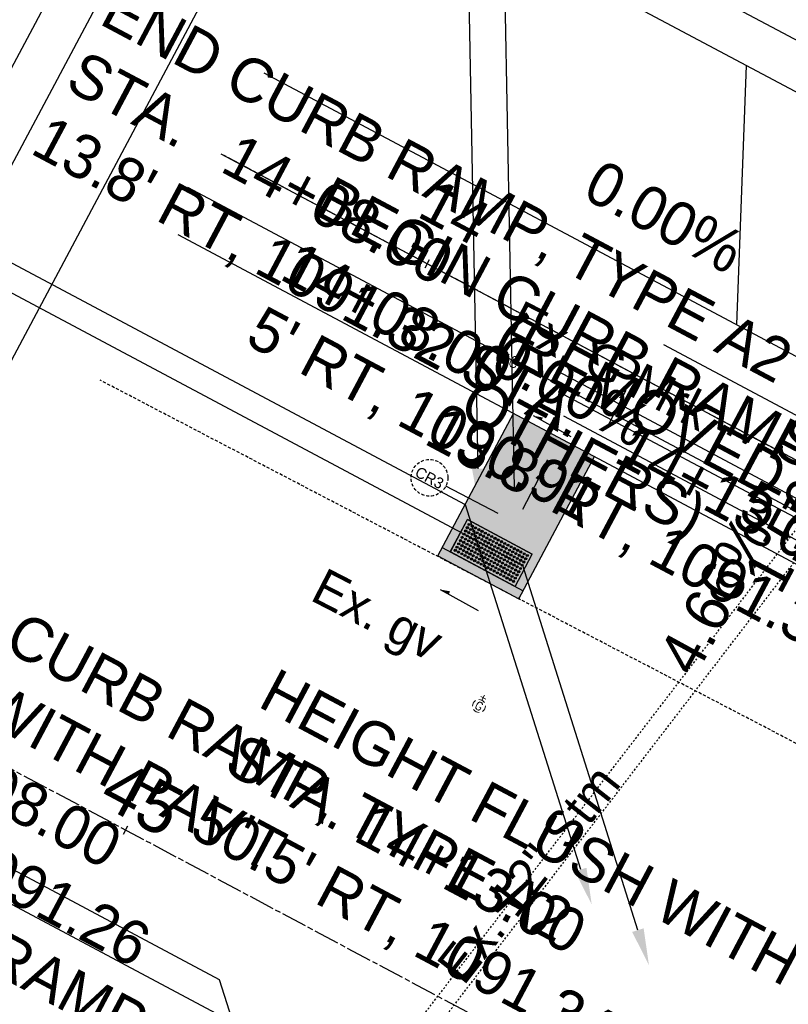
# Model space of a CAD drawing. Header units: feet. Extents: x 2250740 to 2250942, y 437386 to 437594.
# Tile 6 of 13: x 2250783 to 2250825, y 437493 to 437547. Entities that reach past the tile are written whole.
import ezdxf
from ezdxf import colors
from ezdxf.entities.mleader import LeaderData, LeaderLine
from ezdxf.math import Vec2, Vec3

# ---------------------------------------------------------------- set-up
doc = ezdxf.new("R2010")
doc.units = ezdxf.units.FT
doc.header["$MEASUREMENT"] = 0
for name, pattern in [('CL', [2, 0.3, -0.15, 1.4, -0.15]), ('OhDOT_USTN3', [0.22, 0.165, -0.055]), ('OhDOT_USTN5', [0.11, 0.055, -0.055]), ('rowex', [0])]:
    doc.linetypes.add(name, pattern=pattern)
doc.layers.add('5PPBLDG-HAT', color=253, linetype='Continuous', transparency=0.6)
doc.layers.add('PV_P_Curb-Ramp', color=231, linetype='Continuous', transparency=0.5)
for name, color, linetype in [('DR_X_Storm_Sewer', 151, 'OhDOT_USTN5'), ('DV_X_Property_Line', 7, 'Continuous'), ('GE_P_CL', 7, 'CL'), ('GE_P_CL_Text', 7, 'Continuous'), ('PV_P_Curb', 120, 'Continuous'), ('PV_P_EOP', 7, 'Continuous'), ('PV_P_Walk', 231, 'Continuous'), ('PV_X_EOP', 7, 'OhDOT_USTN3'), ('PV_X_Text', 7, 'Continuous'), ('RD_X_Cells', 7, 'Continuous'), ('RW_X_Fee_RW', 6, 'rowex'), ('SH_Border', 7, 'Continuous'), ('TX_P_20', 7, 'Continuous'), ('UT_X_Gas_Cells', 2, 'Continuous')]:
    doc.layers.add(name, color=color, linetype=linetype)
doc.styles.add('Slanted-Normal', font='font31.shx', dxfattribs={"height": 0.12})
doc.styles.get("Standard").update_dxf_attribs({"font": 'arial.ttf'})
doc.styles.add('Straight-Normal', font='font30.shx', dxfattribs={"height": 0.14})

# ---------------------------------------------------------------- blocks, each defined once
blk = doc.blocks.new('GMRK')
at = {"layer": 'UT_X_Gas_Cells', "color": 2, "linetype": 'Continuous', "lineweight": 0}
for p, q in [((0, 0), (-0.048, 0)), ((0, -0.05), (0, 0.05))]:
    blk.add_line(p, q, dxfattribs=at)
at = {"layer": 'UT_X_Gas_Cells', "color": 2, "linetype": 'Continuous', "lineweight": 0, "flags": 128}
blk.add_lwpolyline([(0.124, 0.038), (0.123, 0.043), (0.12, 0.048), (0.115, 0.053), (0.108, 0.058), (0.103, 0.06), (0.099, 0.061), (0.093, 0.062), (0.082, 0.062), (0.077, 0.061), (0.074, 0.06), (0.07, 0.058), (0.062, 0.053), (0.057, 0.046), (0.054, 0.038), (0.052, 0.027), (0.05, 0.011), (0.05, -0.009), (0.051, -0.026), (0.055, -0.039), (0.061, -0.051), (0.066, -0.055), (0.072, -0.059), (0.082, -0.063), (0.093, -0.063), (0.104, -0.061), (0.108, -0.059), (0.112, -0.057), (0.116, -0.053), (0.12, -0.047), (0.124, -0.038), (0.124, -0.013), (0.103, -0.013)], dxfattribs=at)
blk = doc.blocks.new('GV')
at = {"layer": 'UT_X_Gas_Cells', "color": 2, "linetype": 'Continuous', "lineweight": 0}
for p, q in [((0, 0.07), (0, 0.134)), ((0.032, 0.102), (-0.032, 0.102))]:
    blk.add_line(p, q, dxfattribs=at)
at = {"layer": 'UT_X_Gas_Cells', "color": 2, "linetype": 'Continuous', "lineweight": 0, "flags": 128}
blk.add_lwpolyline([(0.027, 0.027), (0.026, 0.031), (0.024, 0.034), (0.02, 0.038), (0.015, 0.042), (0.012, 0.044), (0.009, 0.044), (0.005, 0.045), (-0.004, 0.045), (-0.007, 0.044), (-0.01, 0.044), (-0.012, 0.042), (-0.018, 0.038), (-0.022, 0.033), (-0.024, 0.027), (-0.025, 0.019), (-0.027, 0.008), (-0.027, -0.007), (-0.026, -0.019), (-0.023, -0.028), (-0.019, -0.036), (-0.015, -0.039), (-0.011, -0.042), (-0.003, -0.045), (0.005, -0.045), (0.012, -0.044), (0.015, -0.042), (0.018, -0.041), (0.021, -0.038), (0.024, -0.034), (0.027, -0.027), (0.027, -0.01), (0.012, -0.01)], dxfattribs=at)
at = {"layer": 'UT_X_Gas_Cells', "color": 2, "linetype": 'Continuous', "lineweight": 0, "extrusion": (0, 0, -1)}
blk.add_arc((0, 0), 0.07, 330.0184, 29.9816, dxfattribs=at)
at = {"layer": 'UT_X_Gas_Cells', "color": 2, "linetype": 'Continuous', "lineweight": 0}
for start, end in [(60.0184, 120.0157), (330.0184, 29.9816), (239.9843, 299.9816)]:
    blk.add_arc((0, 0), 0.07, start, end, dxfattribs=at)
blk = doc.blocks.new('HANDFEELERS')
at = {"layer": 'PV_P_Curb-Ramp'}
for p, q in [((0.521, 1.869), (2.517, 2.005)), ((0.793, -2.122), (2.788, -1.986))]:
    blk.add_line(p, q, dxfattribs=at)
for points in [[(0.793, -2.122), (0.521, 1.869)], [(2.788, -1.986), (2.517, 2.005)]]:
    blk.add_lwpolyline(points, dxfattribs=at)
for centre, radius in [((0.735, 1.684), 0.0583), ((0.735, 1.684), 0.03), ((0.935, 1.697), 0.0583), ((0.935, 1.697), 0.03), ((1.134, 1.711), 0.0583), ((1.134, 1.711), 0.03), ((1.334, 1.724), 0.0583), ((1.334, 1.724), 0.03), ((1.534, 1.738), 0.0583), ((1.534, 1.738), 0.03), ((1.733, 1.751), 0.0583), ((1.733, 1.751), 0.03), ((1.933, 1.765), 0.0583), ((1.946, 1.565), 0.0583), ((1.933, 1.765), 0.03), ((2.132, 1.778), 0.0583), ((2.146, 1.579), 0.0583), ((2.132, 1.778), 0.03), ((2.332, 1.792), 0.0583), ((2.345, 1.592), 0.0583), ((2.332, 1.792), 0.03), ((2.345, 1.592), 0.03), ((0.749, 1.484), 0.0583), ((0.762, 1.284), 0.0583), ((0.776, 1.085), 0.0583), ((0.749, 1.484), 0.03), ((0.762, 1.284), 0.03), ((0.776, 1.085), 0.03), ((0.948, 1.498), 0.0583), ((0.962, 1.298), 0.0583), ((0.975, 1.098), 0.0583), ((0.948, 1.498), 0.03), ((0.962, 1.298), 0.03), ((0.975, 1.098), 0.03), ((1.148, 1.511), 0.0583), ((1.161, 1.312), 0.0583), ((1.175, 1.112), 0.0583), ((1.148, 1.511), 0.03), ((1.161, 1.312), 0.03), ((1.175, 1.112), 0.03), ((1.348, 1.525), 0.0583), ((1.361, 1.325), 0.0583), ((1.375, 1.125), 0.0583), ((1.348, 1.525), 0.03), ((1.361, 1.325), 0.03), ((1.375, 1.125), 0.03), ((1.547, 1.538), 0.0583), ((1.561, 1.339), 0.0583), ((1.574, 1.139), 0.0583), ((1.547, 1.538), 0.03), ((1.561, 1.339), 0.03), ((1.574, 1.139), 0.03), ((1.747, 1.552), 0.0583), ((1.76, 1.352), 0.0583), ((1.774, 1.153), 0.0583), ((1.747, 1.552), 0.03), ((1.76, 1.352), 0.03), ((1.774, 1.153), 0.03), ((1.96, 1.366), 0.0583), ((1.973, 1.166), 0.0583), ((1.946, 1.565), 0.03), ((1.96, 1.366), 0.03), ((1.973, 1.166), 0.03), ((2.159, 1.379), 0.0583), ((2.173, 1.18), 0.0583), ((2.146, 1.579), 0.03), ((2.159, 1.379), 0.03), ((2.173, 1.18), 0.03), ((2.359, 1.393), 0.0583), ((2.372, 1.193), 0.0583), ((2.359, 1.393), 0.03), ((2.372, 1.193), 0.03), ((0.789, 0.885), 0.0583), ((0.803, 0.686), 0.0583), ((0.816, 0.486), 0.0583), ((0.789, 0.885), 0.03), ((0.803, 0.686), 0.03), ((0.989, 0.899), 0.0583), ((1.003, 0.699), 0.0583), ((1.016, 0.5), 0.0583), ((0.989, 0.899), 0.03), ((1.003, 0.699), 0.03), ((1.189, 0.912), 0.0583), ((1.202, 0.713), 0.0583), ((1.216, 0.513), 0.0583), ((1.189, 0.912), 0.03), ((1.202, 0.713), 0.03), ((1.216, 0.513), 0.03), ((1.388, 0.926), 0.0583), ((1.402, 0.726), 0.0583), ((1.415, 0.527), 0.0583), ((1.388, 0.926), 0.03), ((1.402, 0.726), 0.03), ((1.415, 0.527), 0.03), ((1.588, 0.939), 0.0583), ((1.601, 0.74), 0.0583), ((1.615, 0.54), 0.0583), ((1.588, 0.939), 0.03), ((1.601, 0.74), 0.03), ((1.615, 0.54), 0.03), ((1.787, 0.953), 0.0583), ((1.801, 0.753), 0.0583), ((1.814, 0.554), 0.0583), ((1.787, 0.953), 0.03), ((1.801, 0.753), 0.03), ((1.814, 0.554), 0.03), ((1.987, 0.967), 0.0583), ((2, 0.767), 0.0583), ((2.014, 0.567), 0.0583), ((1.987, 0.967), 0.03), ((2, 0.767), 0.03), ((2.014, 0.567), 0.03), ((2.186, 0.98), 0.0583), ((2.2, 0.78), 0.0583), ((2.213, 0.581), 0.0583), ((2.186, 0.98), 0.03), ((2.2, 0.78), 0.03), ((2.213, 0.581), 0.03), ((2.386, 0.994), 0.0583), ((2.399, 0.794), 0.0583), ((2.413, 0.594), 0.0583), ((2.386, 0.994), 0.03), ((2.399, 0.794), 0.03), ((2.413, 0.594), 0.03), ((0.83, 0.287), 0.0583), ((0.844, 0.087), 0.0583), ((0.816, 0.486), 0.03), ((0.83, 0.287), 0.03), ((0.844, 0.087), 0.03), ((1.03, 0.3), 0.0583), ((1.043, 0.101), 0.0583), ((1.016, 0.5), 0.03), ((1.03, 0.3), 0.03), ((1.043, 0.101), 0.03), ((1.229, 0.314), 0.0583), ((1.243, 0.114), 0.0583), ((1.229, 0.314), 0.03), ((1.243, 0.114), 0.03), ((1.429, 0.327), 0.0583), ((1.442, 0.128), 0.0583), ((1.429, 0.327), 0.03), ((1.442, 0.128), 0.03), ((1.628, 0.341), 0.0583), ((1.642, 0.141), 0.0583), ((1.655, -0.058), 0.0583), ((1.628, 0.341), 0.03), ((1.642, 0.141), 0.03), ((1.828, 0.354), 0.0583), ((1.841, 0.155), 0.0583), ((1.855, -0.045), 0.0583), ((1.828, 0.354), 0.03), ((1.841, 0.155), 0.03), ((2.027, 0.368), 0.0583), ((2.041, 0.168), 0.0583), ((2.054, -0.031), 0.0583), ((2.027, 0.368), 0.03), ((2.041, 0.168), 0.03), ((2.227, 0.381), 0.0583), ((2.24, 0.182), 0.0583), ((2.254, -0.018), 0.0583), ((2.227, 0.381), 0.03), ((2.24, 0.182), 0.03), ((2.254, -0.018), 0.03), ((2.426, 0.395), 0.0583), ((2.44, 0.195), 0.0583), ((2.453, -0.004), 0.0583), ((2.426, 0.395), 0.03), ((2.44, 0.195), 0.03), ((2.453, -0.004), 0.03), ((0.857, -0.112), 0.0583), ((0.871, -0.312), 0.0583), ((0.884, -0.511), 0.0583), ((0.857, -0.112), 0.03), ((0.871, -0.312), 0.03), ((0.884, -0.511), 0.03), ((1.057, -0.099), 0.0583), ((1.07, -0.298), 0.0583), ((1.084, -0.498), 0.0583), ((1.057, -0.099), 0.03), ((1.07, -0.298), 0.03), ((1.084, -0.498), 0.03), ((1.256, -0.085), 0.0583), ((1.27, -0.285), 0.0583), ((1.283, -0.484), 0.0583), ((1.256, -0.085), 0.03), ((1.27, -0.285), 0.03), ((1.283, -0.484), 0.03), ((1.456, -0.072), 0.0583), ((1.469, -0.271), 0.0583), ((1.483, -0.471), 0.0583), ((1.456, -0.072), 0.03), ((1.469, -0.271), 0.03), ((1.483, -0.471), 0.03), ((1.669, -0.258), 0.0583), ((1.682, -0.457), 0.0583), ((1.655, -0.058), 0.03), ((1.669, -0.258), 0.03), ((1.682, -0.457), 0.03), ((1.868, -0.244), 0.0583), ((1.882, -0.444), 0.0583), ((1.855, -0.045), 0.03), ((1.868, -0.244), 0.03), ((1.882, -0.444), 0.03), ((2.068, -0.231), 0.0583), ((2.081, -0.43), 0.0583), ((2.054, -0.031), 0.03), ((2.068, -0.231), 0.03), ((2.081, -0.43), 0.03), ((2.267, -0.217), 0.0583), ((2.281, -0.417), 0.0583), ((2.267, -0.217), 0.03), ((2.281, -0.417), 0.03), ((2.467, -0.204), 0.0583), ((2.48, -0.403), 0.0583), ((2.467, -0.204), 0.03), ((2.48, -0.403), 0.03), ((0.898, -0.711), 0.0583), ((0.911, -0.911), 0.0583), ((0.925, -1.11), 0.0583), ((0.898, -0.711), 0.03), ((0.911, -0.911), 0.03), ((1.097, -0.697), 0.0583), ((1.111, -0.897), 0.0583), ((1.124, -1.097), 0.0583), ((1.097, -0.697), 0.03), ((1.111, -0.897), 0.03), ((1.124, -1.097), 0.03), ((1.297, -0.684), 0.0583), ((1.31, -0.883), 0.0583), ((1.324, -1.083), 0.0583), ((1.297, -0.684), 0.03), ((1.31, -0.883), 0.03), ((1.324, -1.083), 0.03), ((1.496, -0.67), 0.0583), ((1.51, -0.87), 0.0583), ((1.523, -1.069), 0.0583), ((1.496, -0.67), 0.03), ((1.51, -0.87), 0.03), ((1.523, -1.069), 0.03), ((1.696, -0.657), 0.0583), ((1.709, -0.856), 0.0583), ((1.723, -1.056), 0.0583), ((1.696, -0.657), 0.03), ((1.709, -0.856), 0.03), ((1.723, -1.056), 0.03), ((1.895, -0.643), 0.0583), ((1.909, -0.843), 0.0583), ((1.922, -1.042), 0.0583), ((1.895, -0.643), 0.03), ((1.909, -0.843), 0.03), ((1.922, -1.042), 0.03), ((2.095, -0.63), 0.0583), ((2.108, -0.829), 0.0583), ((2.122, -1.029), 0.0583), ((2.095, -0.63), 0.03), ((2.108, -0.829), 0.03), ((2.122, -1.029), 0.03), ((2.294, -0.616), 0.0583), ((2.308, -0.816), 0.0583), ((2.321, -1.015), 0.0583), ((2.294, -0.616), 0.03), ((2.308, -0.816), 0.03), ((2.321, -1.015), 0.03), ((2.494, -0.603), 0.0583), ((2.507, -0.802), 0.0583), ((2.521, -1.002), 0.0583), ((2.494, -0.603), 0.03), ((2.507, -0.802), 0.03), ((2.521, -1.002), 0.03), ((0.938, -1.31), 0.0583), ((0.952, -1.509), 0.0583), ((0.925, -1.11), 0.03), ((0.938, -1.31), 0.03), ((0.952, -1.509), 0.03), ((1.138, -1.296), 0.0583), ((1.151, -1.496), 0.0583), ((1.138, -1.296), 0.03), ((1.151, -1.496), 0.03), ((1.337, -1.283), 0.0583), ((1.351, -1.482), 0.0583), ((1.337, -1.283), 0.03), ((1.351, -1.482), 0.03), ((1.537, -1.269), 0.0583), ((1.55, -1.469), 0.0583), ((1.564, -1.668), 0.0583), ((1.537, -1.269), 0.03), ((1.55, -1.469), 0.03), ((1.736, -1.256), 0.0583), ((1.75, -1.455), 0.0583), ((1.763, -1.655), 0.0583), ((1.736, -1.256), 0.03), ((1.75, -1.455), 0.03), ((1.936, -1.242), 0.0583), ((1.949, -1.442), 0.0583), ((1.963, -1.641), 0.0583), ((1.936, -1.242), 0.03), ((1.949, -1.442), 0.03), ((1.963, -1.641), 0.03), ((2.135, -1.228), 0.0583), ((2.149, -1.428), 0.0583), ((2.162, -1.628), 0.0583), ((2.135, -1.228), 0.03), ((2.149, -1.428), 0.03), ((2.162, -1.628), 0.03), ((2.335, -1.215), 0.0583), ((2.349, -1.414), 0.0583), ((2.362, -1.614), 0.0583), ((2.335, -1.215), 0.03), ((2.349, -1.414), 0.03), ((2.362, -1.614), 0.03), ((2.535, -1.201), 0.0583), ((2.548, -1.401), 0.0583), ((2.562, -1.601), 0.0583), ((2.535, -1.201), 0.03), ((2.548, -1.401), 0.03), ((2.562, -1.601), 0.03), ((0.965, -1.709), 0.0583), ((0.979, -1.908), 0.0583), ((0.965, -1.709), 0.03), ((0.979, -1.908), 0.03), ((1.165, -1.695), 0.0583), ((1.178, -1.895), 0.0583), ((1.165, -1.695), 0.03), ((1.178, -1.895), 0.03), ((1.364, -1.682), 0.0583), ((1.378, -1.881), 0.0583), ((1.364, -1.682), 0.03), ((1.378, -1.881), 0.03), ((1.577, -1.868), 0.0583), ((1.564, -1.668), 0.03), ((1.577, -1.868), 0.03), ((1.777, -1.854), 0.0583), ((1.763, -1.655), 0.03), ((1.777, -1.854), 0.03), ((1.976, -1.841), 0.0583), ((1.976, -1.841), 0.03), ((2.176, -1.827), 0.0583), ((2.176, -1.827), 0.03), ((2.376, -1.814), 0.0583), ((2.376, -1.814), 0.03), ((2.575, -1.8), 0.0583), ((2.575, -1.8), 0.03)]:
    blk.add_circle(centre, radius, dxfattribs=at)

msp = doc.modelspace()

# ---------------------------------------------------------------- hatches: boundary and pattern name
at = {"layer": '5PPBLDG-HAT'}
h = msp.add_hatch(color=256, dxfattribs=at)
h.dxf.hatch_style = 1
h.paths.add_polyline_path([(2250813.943, 437523.178), (2250809.53, 437525.528), (2250805.635, 437518.214), (2250810.048, 437515.864)])
h.paths.add_polyline_path([(2250809.62, 437520.342), (2250810.973, 437522.816), (2250810.183, 437523.247), (2250808.831, 437520.774)], flags=24)
h = msp.add_hatch(color=256, dxfattribs=at)
h.dxf.hatch_style = 1
h.paths.add_polyline_path([(2250810.048, 437515.864), (2250805.635, 437518.214), (2250805.4, 437517.773), (2250809.813, 437515.423)])

# ---------------------------------------------------------------- linework, layer by layer
at = {"layer": 'DR_X_Storm_Sewer'}
for p, q in [((2250792.797, 437477.332, 1090.883), (2250829.437, 437525.057, 1090.883)), ((2250793.703, 437476.871, 1090.883), (2250830.343, 437524.595, 1090.883))]:
    msp.add_line(p, q, dxfattribs=at)
at = {"layer": 'DV_X_Property_Line'}
msp.add_line((2250822.217, 437544.509, 1083.62), (2250821.69, 437530.382, 1083.62), dxfattribs=at)
at = {"layer": 'GE_P_CL'}
msp.add_line((2250793.56, 437539.698), (2250903.119, 437481.352), dxfattribs=at)
msp.add_lwpolyline([(2250777.108, 437508.805), (2250899.571, 437443.588)], dxfattribs=at)
at = {"layer": 'GE_P_CL_Text'}
for p, q in [((2250804.701, 437533.481), (2250804.936, 437533.922)), ((2250808.68, 437520.081, -252.815), (2250805.826, 437521.56)), ((2250788.25, 437502.588, 1083.62), (2250788.485, 437503.03, 1083.62))]:
    msp.add_line(p, q, dxfattribs=at)
at = {"layer": 'GE_P_CL_Text', "linetype": 'OhDOT_USTN3'}
msp.add_circle((2250804.938, 437522.02, 78.653), 1, dxfattribs=at)
at = {"layer": 'PV_P_Curb'}
msp.add_line((2250805.635, 437518.214, 1083.62), (2250810.048, 437515.864, 1083.62), dxfattribs=at)
at = {"layer": 'PV_P_EOP'}
msp.add_line((2250805.4, 437517.773, 1083.62), (2250809.813, 437515.423, 1083.62), dxfattribs=at)
at = {"layer": 'PV_P_Walk'}
for p, q in [((2250793.56, 437539.698), (2250853.719, 437507.66)), ((2250791.209, 437535.284), (2250849.279, 437504.36)), ((2250805.4, 437517.773, 1083.62), (2250809.53, 437525.528, 1083.62)), ((2250809.813, 437515.423, 1083.62), (2250813.943, 437523.178, 1083.62)), ((2250806.076, 437517.979, 1083.62), (2250807.016, 437519.744, 1050.415)), ((2250807.016, 437519.744, 1050.415), (2250810.547, 437517.864, 1050.415)), ((2250806.076, 437517.979, 1050.415), (2250809.607, 437516.099, 1050.415)), ((2250809.607, 437516.099, 1083.62), (2250810.547, 437517.864, 1050.415))]:
    msp.add_line(p, q, dxfattribs=at)
at = {"layer": 'PV_X_EOP', "elevation": 1091.129}
msp.add_lwpolyline([(2250838.928, 437499.553), (2250824.946, 437507.532), (2250804.67, 437518.104), (2250786.98, 437527.342)], dxfattribs=at)
at = {"layer": 'RW_X_Fee_RW'}
msp.add_line((2250795.91, 437544.111, 1083.62), (2250841.314, 437519.931, 1083.62), dxfattribs=at)
at = {"layer": 'SH_Border'}
for p, q in [((2250792.211, 437563.321), (2250740.506, 437466.23)), ((2250942.26, 437483.413), (2250792.211, 437563.321)), ((2250793.242, 437559.939), (2250743.887, 437467.262)), ((2250938.878, 437482.381), (2250793.242, 437559.939)), ((2250797.655, 437557.589), (2250748.301, 437464.912))]:
    msp.add_line(p, q, dxfattribs=at)
at = {"layer": 'TX_P_20', "linetype": 'ByBlock', "lineweight": -2, "elevation": 1083.62}
for points in [[(2250815.659, 437526.785), (2250814.584, 437524.679)], [(2250810.59, 437525.413), (2250812.658, 437524.266)], [(2250805.527, 437515.932), (2250807.595, 437514.784)]]:
    msp.add_lwpolyline(points, dxfattribs=at)
at = {"layer": 'TX_P_20', "linetype": 'ByBlock', "lineweight": -2}
msp.add_lwpolyline([(2250811.113, 437522.388), (2250810.015, 437520.294)], dxfattribs=at)
at = {"layer": 'TX_P_20'}
for points in [[(2250815.276, 437526.404, 1083.62), (2250815.641, 437526.756, 1083.62), (2250815.41, 437526.305, 1083.62)], [(2250811.121, 437525.311, 1083.62), (2250810.622, 437525.4, 1083.62), (2250811.065, 437525.154, 1083.62)], [(2250810.726, 437522.011), (2250811.094, 437522.359), (2250810.858, 437521.91)], [(2250806.058, 437515.829, 1083.62), (2250805.559, 437515.918, 1083.62), (2250806.002, 437515.672, 1083.62)]]:
    msp.add_solid(points, dxfattribs=at)

# ---------------------------------------------------------------- block references
at = {"layer": '5PPBLDG-HAT', "rotation": 58.07352569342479}
msp.add_blockref('HANDFEELERS', (2250807.387, 437516.548, 1050.415), dxfattribs=at)
at = {"layer": 'RD_X_Cells', "xscale": 5, "yscale": 5, "zscale": 5, "rotation": 332.7346172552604}
for name, p in [('GMRK', (2250809.169, 437528.541, 1090.905)), ('GV', (2250807.641, 437509.573, 1091.571))]:
    msp.add_blockref(name, p, dxfattribs=at)

# ---------------------------------------------------------------- texts
at = {"layer": 'GE_P_CL_Text', "style": 'Slanted-Normal'}
for s, insert, char_height, width, attachment_point, rotation in [("END CURB RAMP, TYPE A2\\PSTA.^I14+08.00\\P13.8' RT, 1091.32", (2250782.878, 437539.359, 1083.62), 2.4, 57.4825, 7, 331.967), ('0.00%', (2250813.181, 437537.313, 1083.62), 2.4, 57.4825, 7, 331.967), ('14', (2250805.759, 437535.467, 1083.62), 2.4, 30.81744, 8, 331.9627), ("BEGIN CURB RAMP, TYPE A2 STA. 14+08.00\\P5' RT, 1090.91", (2250794.588, 437528.973, 1083.62), 2.4, 57.4825, 7, 331.9627), ('0.00%', (2250808.118, 437527.831, 1083.62), 2.4, 57.4825, 7, 331.967), ("STA.^I14+13.00\\P13.8' RT, 1091.33", (2250804.351, 437523.526, 1083.62), 2.4, 57.4825, 7, 331.967), ("STA. 14+13.00\\P5' RT, 1090.91", (2250821.46, 437519.473, 2167.24), 2.4, 57.4825, 7, 331.9627), ('1.56%', (2250821.96, 437516.692, 1083.62), 2.4, 57.4825, 1, 61.9583), ('CR3', (2250804.938, 437522.02, 78.653), 0.6, 14.37063, 5, 331.9627), ("BEGIN CURB RAMP, TYPE A2\\PFLUSH WITH PAV'T\\PSTA. 14+08.00\\P50.5' RT, 1091.26", (2250766.181, 437506.811, 1083.62), 2.4, 57.4825, 7, 331.967), ('4.66%', (2250817.303, 437512.226), 2.4, 57.4825, 1, 61.3308), ("HEIGHT FLUSH WITH PAV'T\\PSTA. 14+13.00\\P50.5' RT, 1091.34", (2250791.535, 437502.124, 1083.62), 2.4, 57.4825, 7, 331.967), ('45', (2250788.611, 437503.266, 1083.62), 2.8, 30.81744, 8, 331.9627), ("END CURB RAMP, TYPE B3\\PSTA. 14+08.00\\P57' RT, 1091.31", (2250760.957, 437496.154, 1083.62), 2.4, 57.4825, 7, 331.967)]:
    msp.add_mtext(s, dxfattribs=dict(at, insert=insert, char_height=char_height, width=width, attachment_point=attachment_point, rotation=rotation))
at = {"layer": 'PV_X_Text', "char_height": 2, "width": 725.59682, "attachment_point": 1, "style": 'Straight-Normal'}
for s, insert, rotation in [('Ex. G Mrk', (2250810.005, 437531.752, 1087.653), 332.7346), ('Ex. gv', (2250799.273, 437517.161, 1087.653), 332.7346), ('Ex. 12" Stm', (2250805.234, 437495.508, 1086.77), 51.9511)]:
    msp.add_mtext(s, dxfattribs=dict(at, insert=insert, rotation=rotation))
at = {"layer": 'TX_P_20', "insert": (2250809.434, 437531.09, 1083.62), "char_height": 2.4, "width": 87.36758, "attachment_point": 1, "rotation": 331.9627, "style": 'Slanted-Normal'}
msp.add_mtext('(REMOVED BY\\POTHERS)', dxfattribs=at)

# ---------------------------------------------------------------- leaders
at = {"layer": 'TX_P_20'}
ml = msp.add_multileader_mtext('Standard', dxfattribs=at)
ml.set_content('', color=256)
ml.set_leader_properties()
ml.build(insert=Vec2(0, 0))
ml.multileader.update_dxf_attribs({"dogleg_length": 2.2, "arrow_head_size": 2, "scale": 20})
ctx = ml.context
ctx.base_point, ctx.scale, ctx.char_height, ctx.arrow_head_size, ctx.landing_gap_size, ctx.plane_origin, ctx.plane_x_axis, ctx.plane_y_axis = Vec3(2250767.782, 437594.273, 1083.62), 20, 2, 2, 1.8, Vec3(2250757.689, 437527.605, 1083.62), Vec3(-0.882641, 0.470047), Vec3(-0.470047, -0.882641)
notes = []
notes.append((ctx, [(1, (1, 1, 0), (2250806.618, 437573.591, 1083.62), (-0.882641, 0.470047), 44, [(0, [(2250807.627, 437520.515, 1083.62)], 0, [])])]))
ctx.mtext.insert, ctx.mtext.text_direction, ctx.mtext.rotation, ctx.mtext.flow_direction = Vec3(2250765.723, 437594.237, 1083.62), Vec3(-0.882641, 0.470047), -3.141593, 5
ml = msp.add_multileader_mtext('Standard', dxfattribs=at)
ml.set_content('', color=256)
ml.set_leader_properties()
ml.build(insert=Vec2(0, 0))
ml.multileader.update_dxf_attribs({"dogleg_length": 2.2, "arrow_head_size": 2, "scale": 20})
ctx = ml.context
ctx.base_point, ctx.scale, ctx.char_height, ctx.arrow_head_size, ctx.landing_gap_size, ctx.plane_origin, ctx.plane_x_axis, ctx.plane_y_axis = Vec3(2250769.771, 437593.214, 2167.24), 20, 2, 2, 1.8, Vec3(2250759.678, 437526.546, 2167.24), Vec3(-0.882641, 0.470047), Vec3(-0.470047, -0.882641)
notes.append((ctx, [(1, (1, 1, 0), (2250808.607, 437572.532, 2167.24), (-0.882641, 0.470047), 44, [(0, [(2250809.616, 437519.456, 2167.24)], 0, [])])]))
ctx.mtext.insert, ctx.mtext.text_direction, ctx.mtext.rotation, ctx.mtext.flow_direction = Vec3(2250767.712, 437593.178, 2167.24), Vec3(-0.882641, 0.470047), -3.141593, 5
ml = msp.add_multileader_mtext('Standard', dxfattribs=at)
ml.set_content('', color=256)
ml.set_leader_properties()
ml.build(insert=Vec2(0, 0))
ml.multileader.update_dxf_attribs({"dogleg_length": 2.2, "arrow_head_size": 2, "scale": 20})
ctx = ml.context
ctx.base_point, ctx.scale, ctx.char_height, ctx.arrow_head_size, ctx.landing_gap_size, ctx.plane_origin, ctx.plane_x_axis, ctx.plane_y_axis = Vec3(2250801.655, 437581.899, 1083.62), 20, 2, 2, 1.8, Vec3(2250791.562, 437515.231, 1083.62), Vec3(-0.882641, 0.470047), Vec3(-0.470047, -0.882641)
notes.append((ctx, [(1, (1, 1, 0), (2250840.491, 437561.217, 1083.62), (-0.882641, 0.470047), 44, [(0, [(2250841.5, 437508.141, 1083.62)], 0, [])])]))
ctx.mtext.insert, ctx.mtext.text_direction, ctx.mtext.rotation, ctx.mtext.flow_direction = Vec3(2250799.596, 437581.863, 1083.62), Vec3(-0.882641, 0.470047), -3.141593, 5
ml = msp.add_multileader_mtext('Standard', dxfattribs=at)
ml.set_content('', color=256)
ml.set_leader_properties()
ml.build(insert=Vec2(0, 0))
ml.multileader.update_dxf_attribs({"dogleg_length": 2.2, "arrow_head_size": 2, "scale": 20})
ctx = ml.context
ctx.base_point, ctx.scale, ctx.char_height, ctx.arrow_head_size, ctx.landing_gap_size, ctx.plane_origin, ctx.plane_x_axis, ctx.plane_y_axis = Vec3(2250809.14, 437577.347), 20, 2, 2, 1.8, Vec3(2250799.047, 437510.678), Vec3(-0.882641, 0.470047), Vec3(-0.470047, -0.882641)
notes.append((ctx, [(1, (1, 1, 0), (2250847.976, 437556.665), (-0.882641, 0.470047), 44, [(0, [(2250848.985, 437503.589)], 0, [])])]))
ctx.mtext.insert, ctx.mtext.text_direction, ctx.mtext.rotation, ctx.mtext.flow_direction = Vec3(2250807.081, 437577.31), Vec3(-0.882641, 0.470047), -3.141593, 5
ml = msp.add_multileader_mtext('Standard', dxfattribs=at)
ml.set_content('', color=(178, 178, 178))
ml.set_leader_properties()
ml.build(insert=Vec2(0, 0))
ml.multileader.update_dxf_attribs({"dogleg_length": 2.2, "arrow_head_size": 2, "scale": 20})
ctx = ml.context
ctx.base_point, ctx.scale, ctx.char_height, ctx.arrow_head_size, ctx.landing_gap_size, ctx.plane_origin, ctx.plane_x_axis, ctx.plane_y_axis = Vec3(2250807.025, 437573.375), 20, 2, 2, 1.8, Vec3(2250796.932, 437506.706), Vec3(-0.882641, 0.470047), Vec3(-0.470047, -0.882641)
notes.append((ctx, [(1, (1, 1, 0), (2250845.861, 437552.693), (-0.882641, 0.470047), 44, [(0, [(2250846.87, 437499.617)], 0, [])])]))
ctx.mtext.insert, ctx.mtext.text_direction, ctx.mtext.rotation, ctx.mtext.flow_direction = Vec3(2250804.966, 437573.338), Vec3(-0.882641, 0.470047), -3.141593, 5
ml = msp.add_multileader_mtext('Standard', dxfattribs=at)
ml.set_content('', color=256)
ml.set_leader_properties()
ml.build(insert=Vec2(0, 0))
ml.multileader.update_dxf_attribs({"dogleg_length": 2.2, "arrow_head_size": 2, "scale": 20})
ctx = ml.context
ctx.base_point, ctx.scale, ctx.char_height, ctx.arrow_head_size, ctx.landing_gap_size, ctx.plane_origin, ctx.plane_x_axis, ctx.plane_y_axis = Vec3(2250768.073, 437541.226, 1083.62), 20, 2, 2, 1.8, Vec3(2250761.863, 437499.602, 1083.62), Vec3(-0.882677, 0.46998), Vec3(-0.46998, -0.882677)
notes.append((ctx, [(1, (1, 1, 0), (2250806.911, 437520.547, 1083.62), (-0.882677, 0.46998), 44, [(0, [(2250813.791, 437498.743, 1083.62)], 0, [])])]))
ctx.mtext.insert, ctx.mtext.text_direction, ctx.mtext.rotation, ctx.mtext.flow_direction = Vec3(2250766.014, 437541.19, 1083.62), Vec3(-0.882677, 0.46998), -3.141517, 5
ml = msp.add_multileader_mtext('Standard', dxfattribs=at)
ml.set_content('', color=256)
ml.set_leader_properties()
ml.build(insert=Vec2(0, 0))
ml.multileader.update_dxf_attribs({"dogleg_length": 2.2, "arrow_head_size": 2, "scale": 20})
ctx = ml.context
ctx.base_point, ctx.scale, ctx.char_height, ctx.arrow_head_size, ctx.landing_gap_size, ctx.plane_origin, ctx.plane_x_axis, ctx.plane_y_axis = Vec3(2250771.193, 437537.925, 1083.62), 20, 2, 2, 1.8, Vec3(2250764.983, 437496.3, 1083.62), Vec3(-0.882677, 0.46998), Vec3(-0.46998, -0.882677)
notes.append((ctx, [(1, (1, 1, 0), (2250810.031, 437517.246, 1083.62), (-0.882677, 0.46998), 44, [(0, [(2250816.911, 437495.441, 1083.62)], 0, [])])]))
ctx.mtext.insert, ctx.mtext.text_direction, ctx.mtext.rotation, ctx.mtext.flow_direction = Vec3(2250769.134, 437537.888, 1083.62), Vec3(-0.882677, 0.46998), -3.141517, 5
ml = msp.add_multileader_mtext('Standard', dxfattribs=at)
ml.set_content('', color=256)
ml.set_leader_properties()
ml.build(insert=Vec2(0, 0))
ml.multileader.update_dxf_attribs({"dogleg_length": 2.2, "arrow_head_size": 2, "scale": 20})
ctx = ml.context
ctx.base_point, ctx.scale, ctx.char_height, ctx.arrow_head_size, ctx.landing_gap_size, ctx.plane_origin, ctx.plane_x_axis, ctx.plane_y_axis = Vec3(2250791.752, 437537.862), 20, 2, 2, 1.8, Vec3(2250785.542, 437496.238), Vec3(-0.882677, 0.46998), Vec3(-0.46998, -0.882677)
notes.append((ctx, [(1, (1, 1, 0), (2250830.59, 437517.183), (-0.882677, 0.46998), 44, [(0, [(2250837.47, 437495.379)], 0, [])])]))
ctx.mtext.insert, ctx.mtext.text_direction, ctx.mtext.rotation, ctx.mtext.flow_direction = Vec3(2250789.693, 437537.826), Vec3(-0.882677, 0.46998), -3.141517, 5
ml = msp.add_multileader_mtext('Standard', dxfattribs=at)
ml.set_content('', color=256)
ml.set_leader_properties()
ml.build(insert=Vec2(0, 0))
ml.multileader.update_dxf_attribs({"dogleg_length": 2.2, "arrow_head_size": 2, "scale": 20})
ctx = ml.context
ctx.base_point, ctx.scale, ctx.char_height, ctx.arrow_head_size, ctx.landing_gap_size, ctx.plane_origin, ctx.plane_x_axis, ctx.plane_y_axis = Vec3(2250817.729, 437529.269, 1083.62), 20, 2, 2, 1.8, Vec3(2250811.519, 437487.644, 1083.62), Vec3(-0.882677, 0.46998), Vec3(-0.46998, -0.882677)
notes.append((ctx, [(1, (1, 1, 0), (2250856.567, 437508.589, 1083.62), (-0.882677, 0.46998), 44, [(0, [(2250863.447, 437486.785, 1083.62)], 0, [])])]))
ctx.mtext.insert, ctx.mtext.text_direction, ctx.mtext.rotation, ctx.mtext.flow_direction = Vec3(2250815.67, 437529.232, 1083.62), Vec3(-0.882677, 0.46998), -3.141517, 5
ml = msp.add_multileader_mtext('Standard', dxfattribs=at)
ml.set_content('', color=256)
ml.set_leader_properties()
ml.build(insert=Vec2(0, 0))
ml.multileader.update_dxf_attribs({"dogleg_length": 2.2, "arrow_head_size": 2, "scale": 20})
ctx = ml.context
ctx.base_point, ctx.scale, ctx.char_height, ctx.arrow_head_size, ctx.landing_gap_size, ctx.plane_origin, ctx.plane_x_axis, ctx.plane_y_axis = Vec3(2250811.952, 437527.813), 20, 2, 2, 1.8, Vec3(2250805.742, 437486.189), Vec3(-0.882677, 0.46998), Vec3(-0.46998, -0.882677)
notes.append((ctx, [(1, (1, 1, 0), (2250850.79, 437507.134), (-0.882677, 0.46998), 44, [(0, [(2250857.67, 437485.33)], 0, [])])]))
ctx.mtext.insert, ctx.mtext.text_direction, ctx.mtext.rotation, ctx.mtext.flow_direction = Vec3(2250809.893, 437527.777), Vec3(-0.882677, 0.46998), -3.141517, 5
ml = msp.add_multileader_mtext('Standard', dxfattribs=at)
ml.set_content('', color=(178, 178, 178))
ml.set_leader_properties()
ml.build(insert=Vec2(0, 0))
ml.multileader.update_dxf_attribs({"dogleg_length": 2.2, "arrow_head_size": 2, "scale": 20})
ctx = ml.context
ctx.base_point, ctx.scale, ctx.char_height, ctx.arrow_head_size, ctx.landing_gap_size, ctx.plane_origin, ctx.plane_x_axis, ctx.plane_y_axis = Vec3(2250811.986, 437526.714, 1083.62), 20, 2, 2, 1.8, Vec3(2250805.776, 437485.09, 1083.62), Vec3(-0.882677, 0.46998), Vec3(-0.46998, -0.882677)
notes.append((ctx, [(1, (1, 1, 0), (2250850.824, 437506.035, 1083.62), (-0.882677, 0.46998), 44, [(0, [(2250857.704, 437484.23, 1083.62)], 0, [])])]))
ctx.mtext.insert, ctx.mtext.text_direction, ctx.mtext.rotation, ctx.mtext.flow_direction = Vec3(2250809.927, 437526.677, 1083.62), Vec3(-0.882677, 0.46998), -3.141517, 5
ml = msp.add_multileader_mtext('Standard', dxfattribs=at)
ml.set_content('', color=256)
ml.set_leader_properties()
ml.build(insert=Vec2(0, 0))
ml.multileader.update_dxf_attribs({"dogleg_length": 2.2, "arrow_head_size": 2, "scale": 20})
ctx = ml.context
ctx.base_point, ctx.scale, ctx.char_height, ctx.arrow_head_size, ctx.landing_gap_size, ctx.plane_origin, ctx.plane_x_axis, ctx.plane_y_axis = Vec3(2250812.272, 437525.377), 20, 2, 2, 1.8, Vec3(2250806.062, 437483.753), Vec3(-0.882677, 0.46998), Vec3(-0.46998, -0.882677)
notes.append((ctx, [(1, (1, 1, 0), (2250851.11, 437504.698), (-0.882677, 0.46998), 44, [(0, [(2250857.99, 437482.893)], 0, [])])]))
ctx.mtext.insert, ctx.mtext.text_direction, ctx.mtext.rotation, ctx.mtext.flow_direction = Vec3(2250810.213, 437525.34), Vec3(-0.882677, 0.46998), -3.141517, 5
ml = msp.add_multileader_mtext('Standard', dxfattribs=at)
ml.set_content('', color=256)
ml.set_leader_properties()
ml.build(insert=Vec2(0, 0))
ml.multileader.update_dxf_attribs({"dogleg_length": 2.2, "arrow_head_size": 2, "scale": 20})
ctx = ml.context
ctx.base_point, ctx.scale, ctx.char_height, ctx.arrow_head_size, ctx.landing_gap_size, ctx.plane_origin, ctx.plane_x_axis, ctx.plane_y_axis = Vec3(2250754.652, 437515.319, 1083.62), 20, 2, 2, 1.8, Vec3(2250748.442, 437473.695, 1083.62), Vec3(-0.882677, 0.46998), Vec3(-0.46998, -0.882677)
notes.append((ctx, [(1, (1, 1, 0), (2250793.49, 437494.64, 1083.62), (-0.882677, 0.46998), 44, [(0, [(2250800.37, 437472.835, 1083.62)], 0, [])])]))
ctx.mtext.insert, ctx.mtext.text_direction, ctx.mtext.rotation, ctx.mtext.flow_direction = Vec3(2250752.593, 437515.283, 1083.62), Vec3(-0.882677, 0.46998), -3.141517, 5
ml = msp.add_multileader_mtext('Standard', dxfattribs=at)
ml.set_content('', color=256)
ml.set_leader_properties()
ml.build(insert=Vec2(0, 0))
ml.multileader.update_dxf_attribs({"dogleg_length": 2.2, "arrow_head_size": 2, "scale": 20})
ctx = ml.context
ctx.base_point, ctx.scale, ctx.char_height, ctx.arrow_head_size, ctx.landing_gap_size, ctx.plane_origin, ctx.plane_x_axis, ctx.plane_y_axis = Vec3(2250756.552, 437512.375, 1083.62), 20, 2, 2, 1.8, Vec3(2250750.342, 437470.751, 1083.62), Vec3(-0.882677, 0.46998), Vec3(-0.46998, -0.882677)
notes.append((ctx, [(1, (1, 1, 0), (2250795.39, 437491.696, 1083.62), (-0.882677, 0.46998), 44, [(0, [(2250802.27, 437469.892, 1083.62)], 0, [])])]))
ctx.mtext.insert, ctx.mtext.text_direction, ctx.mtext.rotation, ctx.mtext.flow_direction = Vec3(2250754.493, 437512.339, 1083.62), Vec3(-0.882677, 0.46998), -3.141517, 5
ml = msp.add_multileader_mtext('Standard', dxfattribs=at)
ml.set_content('', color=(178, 178, 178))
ml.set_leader_properties()
ml.build(insert=Vec2(0, 0))
ml.multileader.update_dxf_attribs({"dogleg_length": 2.2, "arrow_head_size": 2, "scale": 20})
ctx = ml.context
ctx.base_point, ctx.scale, ctx.char_height, ctx.arrow_head_size, ctx.landing_gap_size, ctx.plane_origin, ctx.plane_x_axis, ctx.plane_y_axis = Vec3(2250749.544, 437499.215, 1083.62), 20, 2, 2, 1.8, Vec3(2250743.333, 437457.591, 1083.62), Vec3(-0.882677, 0.46998), Vec3(-0.46998, -0.882677)
notes.append((ctx, [(1, (1, 1, 0), (2250788.381, 437478.536, 1083.62), (-0.882677, 0.46998), 44, [(0, [(2250795.262, 437456.732, 1083.62)], 0, [])])]))
ctx.mtext.insert, ctx.mtext.text_direction, ctx.mtext.rotation, ctx.mtext.flow_direction = Vec3(2250747.485, 437499.179, 1083.62), Vec3(-0.882677, 0.46998), -3.141517, 5
for ctx, leaders in notes:
    for number, flags, end, landing, length, lines in leaders:
        leader = LeaderData()
        leader.index, (leader.has_last_leader_line, leader.has_dogleg_vector, leader.attachment_direction) = number, flags
        leader.last_leader_point, leader.dogleg_vector, leader.dogleg_length = Vec3(end), Vec3(landing), length
        for number, points, colour, breaks in lines:
            line = LeaderLine()
            line.index, line.vertices, line.color, line.breaks = number, Vec3.list(points), colors.encode_raw_color(colour), breaks
            leader.lines.append(line)
        ctx.leaders.append(leader)

doc.saveas('drawing.dxf')
